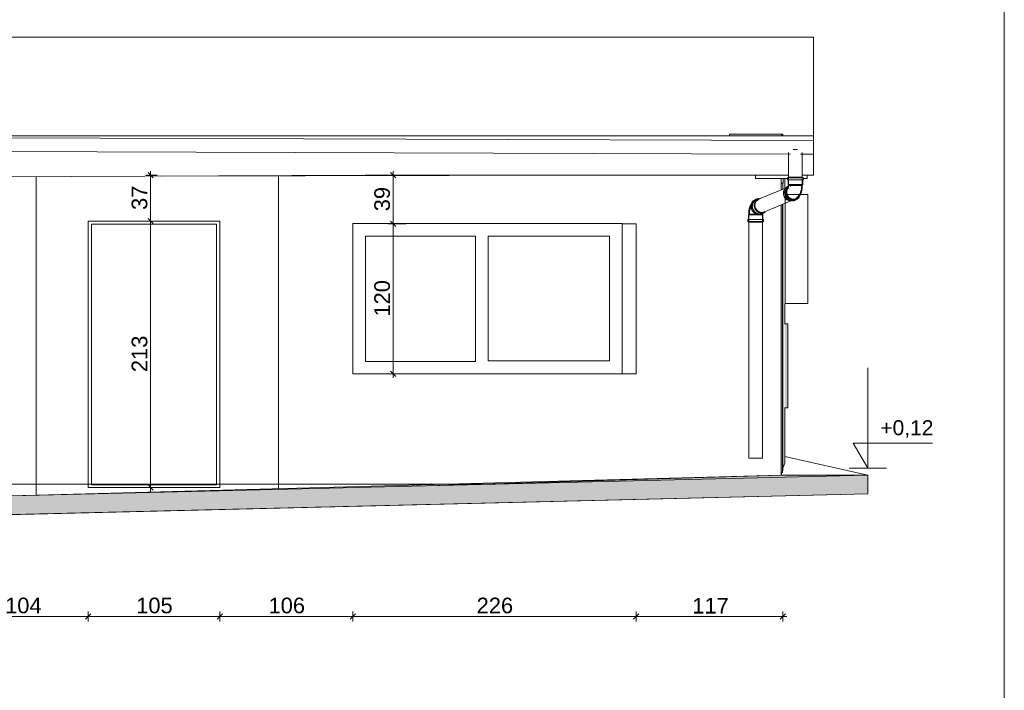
# Model space of a CAD drawing. Header units: millimetres. Extents: x -68772 to 137055, y -73300 to 19650.
# Tile 207 of 212: x 76167 to 84028, y 7076 to 12434. Entities that reach past the tile are written whole.
import ezdxf

# ---------------------------------------------------------------- set-up
doc = ezdxf.new("R2010")
doc.units = ezdxf.units.MM
doc.header["$MEASUREMENT"] = 0
doc.set_wipeout_variables(frame=1)
doc.linetypes.add('Wipeout_Contour', pattern=[1000, 0, -1000])
for name, color, linetype in [('Dimensions', 7, 'Continuous'), ('Doors', 7, 'Continuous'), ('Electrical Equipment', 7, 'Continuous'), ('Nowe_Sections', 7, 'Continuous'), ('Pipe Fittings', 7, 'Continuous')]:
    doc.layers.add(name, color=color, linetype=linetype)
for name, color, linetype, lineweight in [('Dimensions_Nr_pióra__7', 7, 'Continuous', 5), ('Doors_Nr_pióra__11', 11, 'Continuous', 18), ('Doors_Nr_pióra__7', 7, 'Continuous', 5), ('Ducts_Nr_pióra__6', 6, 'Continuous', 18), ('Electrical Equipment_Nr_pióra__12', 12, 'Continuous', 18), ('Electrical Equipment_Nr_pióra__7', 7, 'Continuous', 5), ('Floors_Nr_pióra__7', 7, 'Continuous', 5), ('Interior Edges_Nr_pióra__7', 7, 'Continuous', 5), ('Nowe_0_Nr_pióra__1', 7, 'Continuous', 18), ('Nowe_0_Nr_pióra__7', 7, 'Continuous', 5), ('Nowe_810-G Ogólne_Nr_pióra__1', 7, 'Continuous', 18), ('Nowe_Sections_Nr_pióra__7', 7, 'Continuous', 5), ('Nowe_Walls_Nr_pióra__7', 7, 'Continuous', 5), ('Pipe Fittings_Nr_pióra__7', 7, 'Continuous', 5), ('Pipes_Nr_pióra__7', 7, 'Continuous', 5), ('Spot Elevations_Nr_pióra__7', 7, 'Continuous', 5), ('Walls_Nr_pióra__7', 7, 'Continuous', 5)]:
    doc.layers.add(name, color=color, linetype=linetype, lineweight=lineweight)
doc.styles.add('GENERATED_STYLE_1', font='arial.ttf')
doc.styles.add('GENERATED_STYLE_3', font='arial.ttf')
doc.dimstyles.new('GENERATED_STYLE__5', dxfattribs={"dimtxt": 125, "dimasz": 40.305087, "dimexe": 0.18, "dimexo": 0.164042, "dimgap": 0.09, "dimtad": 1, "dimdec": 0, "dimlfac": 0.1, "dimzin": 0, "dimdsep": 46, "dimtxsty": 'GENERATED_STYLE_1', "dimblk": 'ARROWHEAD_6', "dimblk1": 'ARROWHEAD_6', "dimblk2": 'ARROWHEAD_6', "dimcen": 0.09, "dimclrd": 7, "dimclre": 7, "dimclrt": 7, "dimadec": 1, "dimazin": 0, "dimtfac": 1, "dimtdec": 4, "dimtmove": 0, "dimatfit": 3, "dimfxl": 0, "dimtolj": 1, "dimtzin": 0, "dimarcsym": 0})
doc.dimstyles.new('GENERATED_STYLE__7', dxfattribs={"dimtxt": 125, "dimasz": 40.305087, "dimexe": 0.18, "dimexo": 0.164042, "dimgap": 0.09, "dimtad": 1, "dimtih": 1, "dimtoh": 1, "dimdec": 0, "dimlfac": 0.1, "dimzin": 0, "dimdsep": 46, "dimtxsty": 'GENERATED_STYLE_1', "dimblk": 'ARROWHEAD_6', "dimblk1": 'ARROWHEAD_6', "dimblk2": 'ARROWHEAD_6', "dimcen": 0.09, "dimse1": 1, "dimse2": 1, "dimclrd": 7, "dimclre": 7, "dimclrt": 7, "dimadec": 1, "dimazin": 0, "dimtfac": 1, "dimtdec": 4, "dimtmove": 0, "dimatfit": 3, "dimfxl": 0, "dimtolj": 1, "dimtzin": 0, "dimarcsym": 0})

# ---------------------------------------------------------------- blocks, each defined once
blk = doc.blocks.new('Plumbing-Bend-Valsir-Triplus-Negative-01 - Standard-8962052-F1', base_point=(0, 0))
at = {"layer": 'Pipe Fittings_Nr_pióra__7', "color": 7, "linetype": 'Continuous', "lineweight": 5}
for p, q in [((32212.5, 2028.5), (32212.5, 2012.5)), ((32212.5, 2028.5), (32300.6, 2028.5)), ((32212.5, 2012.5), (32300.6, 2012.5)), ((32217.8, 2033.8), (32217.8, 2028.5)), ((32217.8, 2012.5), (32217.8, 1975.5)), ((32217.8, 1975.5), (32221.2, 1968.7)), ((32218.1, 2033.8), (32298.6, 2033.8)), ((32218.1, 1975.5), (32298.6, 1975.5)), ((32221, 1963.9), (32221.1, 1965.3)), ((32221.1, 1966.7), (32221.2, 1968.2)), ((32221.1, 1965.3), (32221.1, 1966.7)), ((32221.2, 1968.2), (32221.2, 1968.7)), ((32221.6, 1968.7), (32221.6, 1968.7)), ((32222, 1968.7), (32222.3, 1968.7)), ((32222.3, 1968.7), (32230.4, 1968.7)), ((32230.3, 1968.7), (32231.4, 1968.7)), ((32231.8, 1968.7), (32247.7, 1968.7)), ((32247.7, 1968.7), (32251.3, 1968.7)), ((32251.3, 1968.7), (32271.8, 1968.7)), ((32271.8, 1968.7), (32275.5, 1968.7)), ((32275.4, 1968.7), (32297.3, 1968.7)), ((32297.3, 1968.7), (32315.7, 1968.7)), ((32298.6, 2033.8), (32333.7, 2033.8)), ((32298.6, 1975.5), (32333.7, 1975.5)), ((32300.6, 2028.5), (32339.8, 2028.5)), ((32300.6, 2012.5), (32339.8, 2012.5)), ((32315.7, 1968.7), (32318.1, 1968.7)), ((32318.1, 1968.7), (32328.5, 1968.7)), ((32326.1, 1964.6), (32326.2, 1967.6)), ((32326.2, 1967.6), (32326.2, 1968.7)), ((32328.5, 1968.7), (32329, 1968.7)), ((32329.5, 1968.7), (32330.7, 1968.7)), ((32331.1, 1964.5), (32331.2, 1967.6)), ((32331.2, 1968.7), (32334.6, 1975.5)), ((32331.2, 1967.6), (32331.2, 1968.7)), ((32334.6, 2028.5), (32334.6, 2033.8)), ((32334.6, 1975.5), (32334.6, 2012.5)), ((32339.8, 2012.5), (32339.8, 2028.5)), ((32221, 1960.4), (32211.8, 1956.6)), ((32220.7, 1956.6), (32212.8, 1953.3)), ((32218.3, 1947.9), (32218.4, 1947.9)), ((32218.4, 1948.1), (32218.6, 1948.5)), ((32218.4, 1947.9), (32218.4, 1948.1)), ((32218.6, 1948.5), (32218.7, 1948.9)), ((32218.7, 1948.9), (32218.9, 1949.5)), ((32218.9, 1949.5), (32219.1, 1950.2)), ((32219.1, 1950.2), (32219.3, 1951)), ((32219.3, 1951), (32219.5, 1951.8)), ((32219.5, 1951.8), (32219.7, 1952.8)), ((32219.7, 1952.8), (32219.9, 1953.8)), ((32219.9, 1953.8), (32220.1, 1954.9)), ((32220.1, 1954.9), (32220.3, 1956)), ((32220.3, 1956), (32220.4, 1957.2)), ((32220.4, 1957.2), (32220.6, 1958.5)), ((32220.6, 1958.5), (32220.7, 1959.8)), ((32220.7, 1959.8), (32220.9, 1961.1)), ((32220.9, 1961.1), (32221, 1962.5)), ((32221, 1962.5), (32221, 1963.9)), ((32223, 1946.1), (32222.9, 1945.9)), ((32222.9, 1945.9), (32222.9, 1945.8)), ((32223.3, 1946.5), (32223, 1946.1)), ((32223.7, 1947.1), (32223.3, 1946.5)), ((32224.2, 1947.8), (32223.7, 1947.1)), ((32236.7, 1963.2), (32233.1, 1961.7)), ((32302.2, 1885.3), (32304.5, 1888.2)), ((32304.5, 1888.2), (32306.5, 1891.1)), ((32306.5, 1891.1), (32308.4, 1894)), ((32308.4, 1894), (32310.1, 1896.9)), ((32308.5, 1885.2), (32310.7, 1888.3)), ((32310.1, 1896.9), (32311.7, 1899.8)), ((32310.7, 1888.3), (32312.7, 1891.4)), ((32311.7, 1899.8), (32313.1, 1902.7)), ((32312.7, 1891.4), (32314.5, 1894.5)), ((32313.1, 1902.7), (32314.4, 1905.5)), ((32314.4, 1905.5), (32315.6, 1908.4)), ((32314.5, 1894.5), (32316.1, 1897.5)), ((32315.6, 1908.4), (32316.7, 1911.3)), ((32316.1, 1897.5), (32317.6, 1900.5)), ((32316.7, 1911.3), (32317.8, 1914.1)), ((32317.6, 1900.5), (32319, 1903.5)), ((32317.8, 1914.1), (32318.7, 1917)), ((32318.7, 1917), (32319.6, 1919.9)), ((32319, 1903.5), (32320.3, 1906.5)), ((32319.6, 1919.9), (32320.4, 1922.8)), ((32320.3, 1906.5), (32321.4, 1909.5)), ((32320.4, 1922.8), (32321.2, 1925.7)), ((32321.2, 1925.7), (32321.9, 1928.6)), ((32321.4, 1909.5), (32322.5, 1912.5)), ((32321.9, 1928.6), (32322.5, 1931.5)), ((32322.5, 1931.5), (32323.1, 1934.5)), ((32322.5, 1912.5), (32323.5, 1915.5)), ((32323.1, 1934.5), (32323.6, 1937.4)), ((32323.5, 1915.5), (32324.4, 1918.5)), ((32323.6, 1937.4), (32324.1, 1940.4)), ((32324.1, 1940.4), (32324.5, 1943.4)), ((32324.4, 1918.5), (32325.3, 1921.5)), ((32324.5, 1943.4), (32324.9, 1946.4)), ((32324.9, 1946.4), (32325.2, 1949.4)), ((32325.2, 1949.4), (32325.5, 1952.4)), ((32325.3, 1921.5), (32326, 1924.5)), ((32325.5, 1952.4), (32325.7, 1955.4)), ((32325.7, 1955.4), (32325.9, 1958.5)), ((32325.9, 1958.5), (32326, 1961.5)), ((32326, 1961.5), (32326.1, 1964.6)), ((32326, 1924.5), (32326.8, 1927.5)), ((32326.8, 1927.5), (32327.4, 1930.5)), ((32327.4, 1930.5), (32328, 1933.5)), ((32328, 1933.5), (32328.6, 1936.6)), ((32328.6, 1936.6), (32329, 1939.7)), ((32329, 1939.7), (32329.5, 1942.7)), ((32329.5, 1942.7), (32329.9, 1945.8)), ((32329.9, 1945.8), (32330.2, 1948.9)), ((32330.2, 1948.9), (32330.5, 1952)), ((32330.5, 1952), (32330.7, 1955.1)), ((32330.7, 1955.1), (32330.9, 1958.2)), ((32330.9, 1958.2), (32331, 1961.3)), ((32331, 1961.3), (32331.1, 1964.5)), ((32254.8, 1851.7), (32278.7, 1861.5)), ((32256.3, 1848.6), (32270.4, 1854.4)), ((32272.4, 1849.5), (32278.4, 1852.1)), ((32276.4, 1856.9), (32278.4, 1857.7)), ((32276.8, 1866.1), (32281.6, 1868.4)), ((32278.7, 1861.5), (32283.9, 1864)), ((32281.6, 1868.4), (32286, 1870.9)), ((32283.9, 1864), (32288.7, 1866.7)), ((32286, 1870.9), (32290, 1873.6)), ((32288.7, 1866.7), (32293, 1869.6)), ((32290, 1873.6), (32293.6, 1876.5)), ((32293, 1869.6), (32296.8, 1872.7)), ((32293.6, 1876.5), (32296.8, 1879.4)), ((32296.8, 1879.4), (32299.6, 1882.3)), ((32296.8, 1872.7), (32300.3, 1875.8)), ((32299.6, 1882.3), (32302.2, 1885.3)), ((32300.3, 1875.8), (32303.3, 1878.9)), ((32303.3, 1878.9), (32306, 1882.1)), ((32306, 1882.1), (32308.5, 1885.2))]:
    blk.add_line(p, q, dxfattribs=at)
for centre, major_axis, start_param, end_param in [((32248.1, 1908.4), (-24.3, 58.8), 0.046696, 2.78182), ((32234.1, 1902.6), (-22.3, 54), 0.227648, 2.78182), ((32254.2, 1910.9), (-24.3, 58.8), 0.181572, 2.78182), ((32254.2, 1910.9), (-22.3, 54), 0.264487, 2.78182), ((32256.2, 1911.7), (-22.3, 54), 0.322955, 2.78182), ((32256.2, 1911.7), (-21.1, 51.1), 0.410574, 2.328622), ((32257.7, 1912.4), (-21, 50.8), 0.503885, 2.78182), ((32257.7, 1912.4), (-21, 50.8), 0.974122, 1.018975), ((32257.7, 1912.4), (-21, 50.8), 1.403073, 1.448932), ((32257.7, 1912.4), (-21, 50.8), 0.49003, 0.579201), ((32257.7, 1912.4), (-21, 50.8), 0.443779, 0.49397), ((32254.2, 1910.9), (-24.3, 58.8), 2.78182, 3.969916), ((32257.7, 1912.4), (-21, 50.8), 1.842847, 1.919331), ((32256.2, 1911.7), (-21.1, 51.1), 2.333021, 2.54133), ((32257.7, 1912.4), (-21, 50.8), 2.307588, 2.375055), ((32234.1, 1902.6), (-22.3, 54), 2.78182, 2.951846), ((32256.2, 1911.7), (-21.1, 51.1), 2.558099, 2.78182), ((32248.1, 1908.4), (-24.3, 58.8), 2.78182, 3.174519), ((32254.2, 1910.9), (-22.3, 54), 2.78182, 3.230619), ((32256.2, 1911.7), (-21.1, 51.1), 2.78182, 3.032057), ((32256.2, 1911.7), (-22.3, 54), 2.78182, 3.708759), ((32257.7, 1912.4), (-21, 50.8), 2.78182, 3.305419), ((32256.2, 1911.7), (-21.1, 51.1), 3.083319, 3.248292), ((32257.7, 1912.4), (-21, 50.8), 3.103845, 3.256053)]:
    blk.add_ellipse(centre, major_axis=major_axis, ratio=0.911959, start_param=start_param, end_param=end_param, dxfattribs=at)
blk = doc.blocks.new('Plumbing-Bend-Valsir-Triplus-Negative-01 - Standard-V2-F1', base_point=(0, 0))
at = {"layer": 'Pipe Fittings_Nr_pióra__7', "color": 7, "linetype": 'Continuous', "lineweight": 5}
for p, q in [((31917.4, 1808.5), (31916, 1805.5)), ((31918.9, 1811.6), (31917.4, 1808.5)), ((31920.5, 1814.6), (31918.9, 1811.6)), ((31922.3, 1817.6), (31920.5, 1814.6)), ((31923.3, 1809.3), (31921.9, 1806.4)), ((31924.3, 1820.7), (31922.3, 1817.6)), ((31926.5, 1823.8), (31924.3, 1820.7)), ((31929, 1827), (31926.5, 1823.8)), ((31931.7, 1830.1), (31929, 1827)), ((31934.7, 1833.3), (31931.7, 1830.1)), ((31938.2, 1836.4), (31934.7, 1833.3)), ((31942, 1839.4), (31938.2, 1836.4)), ((31941.4, 1832.6), (31938.2, 1829.7)), ((31943, 1833.8), (31941.4, 1832.6)), ((31946.3, 1842.4), (31942, 1839.4)), ((31951.1, 1845.1), (31946.3, 1842.4)), ((31956.3, 1847.5), (31951.1, 1845.1)), ((31980.2, 1857.4), (31956.3, 1847.5)), ((31962.6, 1859.5), (31956.5, 1857)), ((31958.5, 1852.1), (31956.5, 1851.3)), ((31978.6, 1860.4), (31964.6, 1854.7)), ((31903.8, 1740.4), (31900.4, 1733.5)), ((31900.4, 1733.5), (31900.4, 1696.6)), ((31981.3, 1733.5), (31900.7, 1733.5)), ((31903.9, 1744.6), (31903.8, 1741.5)), ((31903.8, 1741.5), (31903.8, 1740.4)), ((31904, 1747.7), (31903.9, 1744.6)), ((31904.1, 1750.8), (31904, 1747.7)), ((31904.3, 1754), (31904.1, 1750.8)), ((31904.5, 1757.1), (31904.3, 1754)), ((31904.3, 1740.4), (31904.3, 1740.4)), ((31904.8, 1760.2), (31904.5, 1757.1)), ((31904.9, 1740.4), (31904.6, 1740.4)), ((31905.1, 1763.2), (31904.8, 1760.2)), ((31913, 1740.4), (31904.9, 1740.4)), ((31905.5, 1766.3), (31905.1, 1763.2)), ((31905.9, 1769.4), (31905.5, 1766.3)), ((31906.4, 1772.5), (31905.9, 1769.4)), ((31907, 1775.5), (31906.4, 1772.5)), ((31907.6, 1778.5), (31907, 1775.5)), ((31908.2, 1781.6), (31907.6, 1778.5)), ((31908.9, 1784.6), (31908.2, 1781.6)), ((31908.9, 1744.5), (31908.8, 1741.4)), ((31908.8, 1741.4), (31908.8, 1740.4)), ((31909.7, 1787.6), (31908.9, 1784.6)), ((31909, 1747.5), (31908.9, 1744.5)), ((31909.1, 1750.6), (31909, 1747.5)), ((31909.3, 1753.6), (31909.1, 1750.6)), ((31909.5, 1756.6), (31909.3, 1753.6)), ((31909.8, 1759.7), (31909.5, 1756.6)), ((31910.6, 1790.6), (31909.7, 1787.6)), ((31910.1, 1762.7), (31909.8, 1759.7)), ((31910.5, 1765.7), (31910.1, 1762.7)), ((31910.9, 1768.7), (31910.5, 1765.7)), ((31911.5, 1793.6), (31910.6, 1790.6)), ((31911.4, 1771.6), (31910.9, 1768.7)), ((31911.9, 1774.6), (31911.4, 1771.6)), ((31912.5, 1796.6), (31911.5, 1793.6)), ((31912.5, 1777.5), (31911.9, 1774.6)), ((31913.6, 1799.6), (31912.5, 1796.6)), ((31913.1, 1780.5), (31912.5, 1777.5)), ((31914, 1740.4), (31913, 1740.4)), ((31913.8, 1783.4), (31913.1, 1780.5)), ((31914.7, 1802.5), (31913.6, 1799.6)), ((31914.6, 1786.3), (31913.8, 1783.4)), ((31930.4, 1740.4), (31914.4, 1740.4)), ((31915.4, 1789.2), (31914.6, 1786.3)), ((31916, 1805.5), (31914.7, 1802.5)), ((31916.3, 1792.1), (31915.4, 1789.2)), ((31917.2, 1794.9), (31916.3, 1792.1)), ((31918.2, 1797.8), (31917.2, 1794.9)), ((31919.4, 1800.7), (31918.2, 1797.8)), ((31920.6, 1803.5), (31919.4, 1800.7)), ((31921.9, 1806.4), (31920.6, 1803.5)), ((31934.5, 1740.4), (31930.3, 1740.4)), ((31954.5, 1740.4), (31933.9, 1740.4)), ((31958.1, 1740.4), (31954.4, 1740.4)), ((31961.4, 1740.4), (31958.1, 1740.4)), ((32016.4, 1733.5), (31981.3, 1733.5)), ((31998.3, 1745.9), (32022.2, 1755.7)), ((32001.1, 1743.3), (32003.1, 1744.2)), ((32005.1, 1739.3), (32011.2, 1741.8)), ((32011.2, 1740.4), (32008, 1740.4)), ((32009.2, 1746.7), (32023.2, 1752.5)), ((32011.7, 1740.4), (32011, 1740.4)), ((32013.3, 1740.4), (32012.1, 1740.4)), ((32013.9, 1743.3), (32013.8, 1742.3)), ((32013.8, 1742.3), (32013.8, 1740.9)), ((32013.8, 1740.9), (32013.8, 1740.4)), ((32017.2, 1733.5), (32013.8, 1740.4)), ((32017.2, 1696.6), (32017.2, 1733.5)), ((31895.2, 1696.6), (31895.2, 1680.5)), ((31983.3, 1696.6), (31895.2, 1696.6)), ((31983.3, 1680.5), (31895.2, 1680.5)), ((31900.4, 1680.5), (31900.4, 1675.3)), ((31981.3, 1675.3), (31900.7, 1675.3)), ((32016.4, 1675.3), (31981.3, 1675.3)), ((32022.5, 1696.6), (31983.3, 1696.6)), ((32022.5, 1680.5), (31983.3, 1680.5)), ((32017.2, 1675.3), (32017.2, 1680.5)), ((32022.5, 1680.5), (32022.5, 1696.6))]:
    blk.add_line(p, q, dxfattribs=at)
for centre, major_axis, start_param, end_param in [((31980.8, 1798.2), (-24.3, 58.8), 6.283176, 9.065013), ((31986.9, 1800.7), (-24.3, 58.8), 5.92342, 9.065013), ((31986.9, 1800.7), (-22.3, 54), 6.260913, 9.065013), ((32000.9, 1806.4), (-22.3, 54), 5.928534, 9.065013), ((32003.5, 1807.5), (-21, 50.8), 0.973122, 1.018982), ((32003.5, 1807.5), (-21, 50.8), 0.502724, 0.579208), ((32003.5, 1807.5), (-21, 50.8), 0.047, 0.122159), ((31986.9, 1800.7), (-24.3, 58.8), 5.812138, 5.92342), ((32003.5, 1807.5), (-21, 50.8), 1.40308, 1.44894), ((32003.5, 1807.5), (-21, 50.8), 1.842854, 1.919338), ((32003.5, 1807.5), (-21, 50.8), 2.307595, 2.375062), ((31980.8, 1798.2), (-24.3, 58.8), 2.781827, 3.174526), ((31986.9, 1800.7), (-22.3, 54), 2.781827, 3.230626), ((31986.9, 1800.7), (-24.3, 58.8), 2.781827, 3.629029), ((32000.9, 1806.4), (-22.3, 54), 2.781827, 3.422848)]:
    blk.add_ellipse(centre, major_axis=major_axis, ratio=0.911958, start_param=start_param, end_param=end_param, dxfattribs=at)
blk = doc.blocks.new('Дверь_порог_муляж - Дверь-8966037-F1')
at = {"layer": 'Doors_Nr_pióra__11', "linetype": 'Continuous', "lineweight": 18}
for points in [[(32171.8, -325), (32171.8, 1817.7), (32166.8, 1815.7), (32166.8, -325)], [(32172, 1817.8), (32172, -285), (32176.5, -285), (32176.5, 1819.6)], [(32176.5, -310), (32176.7, -309.2), (32176.5, 376.9)], [(32173.1, -325), (32176.5, -310), (32176.5, -285), (32172, -285), (32172, -325)]]:
    blk.add_hatch(color=11, dxfattribs=at).paths.add_polyline_path(points)
at = {"layer": 'Doors_Nr_pióra__7', "color": 7, "linetype": 'Continuous', "lineweight": 5}
for p, q in [((32171.8, 1817.7), (32171.8, -325)), ((32172, 1817.8), (32172, -285)), ((32172, -325), (32172, 1817.8)), ((32176.5, -285), (32176.5, 1819.6)), ((32176.5, 1819.6), (32176.5, -310)), ((32176.7, -309.2), (32176.7, 1819.7)), ((32172, -285), (32176.5, -285)), ((32172, -285), (32176.5, -285)), ((32172, -325), (32172, -285)), ((32176.5, -310), (32176.5, -285)), ((32166.8, -325), (32171.8, -325)), ((32171.8, -325), (32172, -325)), ((32173.1, -325), (32172, -325))]:
    blk.add_line(p, q, dxfattribs=at)
blk = doc.blocks.new('Оборудование - Оборудование-8966174-F1')
at = {"layer": 'Electrical Equipment_Nr_pióra__12', "linetype": 'Continuous', "lineweight": 18}
blk.add_hatch(color=12, dxfattribs=at).paths.add_polyline_path([(32214.6, 193.3), (32214.6, 863.5), (32189.6, 863.5), (32189.6, 193.3)])
at = {"layer": 'Electrical Equipment_Nr_pióra__7', "color": 7, "linetype": 'Continuous', "lineweight": 5}
for p, q in [((32189.6, 863.5), (32214.6, 863.5)), ((32214.6, 863.5), (32214.6, 193.3)), ((32189.6, 193.3), (32214.6, 193.3))]:
    blk.add_line(p, q, dxfattribs=at)
blk = doc.blocks.new('*D692')
at = {"layer": 'Dimensions_Nr_pióra__7', "color": 7, "linetype": 'Continuous', "lineweight": 5}
for p, q in [((75671.1, 7625.3), (75671.1, 7704.8)), ((76714.4, 7625.3), (76714.4, 7704.8)), ((75692.4, 7686.3), (75649.9, 7643.8)), ((75671.1, 7665), (76714.4, 7665)), ((76735.6, 7686.3), (76693.2, 7643.8))]:
    blk.add_line(p, q, dxfattribs=at)
at = {"color": 254, "linetype": 'Wipeout_Contour', "lineweight": 0, "ltscale": 306344.829232}
blk.add_wipeout([(76050.5, 7690), (76335.1, 7690), (76335.1, 7815), (76050.5, 7815)], dxfattribs=at).dxf.layer = 'Dimensions'
at = {"layer": 'Dimensions_Nr_pióra__7', "color": 7, "lineweight": 5, "insert": (76050.5, 7690), "char_height": 125, "attachment_point": 7, "style": 'GENERATED_STYLE_1'}
blk.add_mtext('\\A1;104', dxfattribs=at)
blk = doc.blocks.new('ARROWHEAD_6')
at = {"color": 0, "linetype": 'Continuous', "lineweight": 0}
for p, q in [((0, 0), (-1, 0)), ((-0.5, -0.5), (0.5, 0.5))]:
    blk.add_line(p, q, dxfattribs=at)
blk = doc.blocks.new('*D693')
at = {"layer": 'Dimensions_Nr_pióra__7', "color": 7, "linetype": 'Continuous', "lineweight": 5}
for p, q in [((76714.4, 7625.3), (76714.4, 7704.8)), ((77764.4, 7625.3), (77764.4, 7704.8)), ((76735.6, 7686.3), (76693.2, 7643.8)), ((76714.4, 7665), (77764.4, 7665)), ((77785.6, 7686.3), (77743.2, 7643.8))]:
    blk.add_line(p, q, dxfattribs=at)
at = {"color": 254, "linetype": 'Wipeout_Contour', "lineweight": 0, "ltscale": 310510.145542}
blk.add_wipeout([(77097.1, 7690), (77381.7, 7690), (77381.7, 7815), (77097.1, 7815)], dxfattribs=at).dxf.layer = 'Dimensions'
at = {"layer": 'Dimensions_Nr_pióra__7', "color": 7, "lineweight": 5, "insert": (77097.1, 7690), "char_height": 125, "attachment_point": 7, "style": 'GENERATED_STYLE_1'}
blk.add_mtext('\\A1;105', dxfattribs=at)
blk = doc.blocks.new('*D694')
at = {"layer": 'Dimensions_Nr_pióra__7', "color": 7, "linetype": 'Continuous', "lineweight": 5}
for p, q in [((77764.4, 7625.3), (77764.4, 7704.8)), ((78827.3, 7625.3), (78827.3, 7704.8)), ((77785.6, 7686.3), (77743.2, 7643.8)), ((77764.4, 7665), (78827.3, 7665)), ((78848.5, 7686.3), (78806.1, 7643.8))]:
    blk.add_line(p, q, dxfattribs=at)
at = {"color": 254, "linetype": 'Wipeout_Contour', "lineweight": 0, "ltscale": 314715.033827}
blk.add_wipeout([(78153.6, 7690), (78438.1, 7690), (78438.1, 7815), (78153.6, 7815)], dxfattribs=at).dxf.layer = 'Dimensions'
at = {"layer": 'Dimensions_Nr_pióra__7', "color": 7, "lineweight": 5, "insert": (78153.6, 7690), "char_height": 125, "attachment_point": 7, "style": 'GENERATED_STYLE_1'}
blk.add_mtext('\\A1;106', dxfattribs=at)
blk = doc.blocks.new('*D695')
at = {"layer": 'Dimensions_Nr_pióra__7', "color": 7, "linetype": 'Continuous', "lineweight": 5}
for p, q in [((78827.3, 7625.3), (78827.3, 7704.8)), ((81087.8, 7625.3), (81087.8, 7704.8)), ((78848.5, 7686.3), (78806.1, 7643.8)), ((78827.3, 7665), (81087.8, 7665)), ((81109, 7686.3), (81066.5, 7643.8))]:
    blk.add_line(p, q, dxfattribs=at)
at = {"color": 254, "linetype": 'Wipeout_Contour', "lineweight": 0, "ltscale": 321330.042289}
blk.add_wipeout([(79815.2, 7690), (80099.8, 7690), (80099.8, 7815), (79815.2, 7815)], dxfattribs=at).dxf.layer = 'Dimensions'
at = {"layer": 'Dimensions_Nr_pióra__7', "color": 7, "lineweight": 5, "insert": (79815.2, 7690), "char_height": 125, "attachment_point": 7, "style": 'GENERATED_STYLE_1'}
blk.add_mtext('\\A1;226', dxfattribs=at)
blk = doc.blocks.new('*D696')
at = {"layer": 'Dimensions_Nr_pióra__7', "color": 7, "linetype": 'Continuous', "lineweight": 5}
for p, q in [((81087.8, 7625.3), (81087.8, 7704.8)), ((82258.6, 7625.3), (82258.6, 7704.8)), ((81109, 7686.3), (81066.5, 7643.8)), ((81087.8, 7665), (82258.6, 7665)), ((82237.4, 7643.8), (82279.8, 7686.3)), ((82258.6, 7665), (82290.4, 7665))]:
    blk.add_line(p, q, dxfattribs=at)
at = {"color": 254, "linetype": 'Wipeout_Contour', "lineweight": 0, "ltscale": 328161.247858}
blk.add_wipeout([(81537.2, 7690), (81809.2, 7690), (81809.2, 7815), (81537.2, 7815)], dxfattribs=at).dxf.layer = 'Dimensions'
at = {"layer": 'Dimensions_Nr_pióra__7', "color": 7, "lineweight": 5, "insert": (81537.2, 7690), "char_height": 125, "attachment_point": 7, "style": 'GENERATED_STYLE_1'}
blk.add_mtext('\\A1;117', dxfattribs=at)
blk = doc.blocks.new('*D704')
at = {"layer": 'Dimensions_Nr_pióra__7', "color": 7, "linetype": 'Continuous', "lineweight": 5}
for p, q in [((77265.5, 10826), (77172.8, 10826)), ((77191.4, 10847.2), (77233.8, 10804.8)), ((77212.6, 8696), (77212.6, 10826)), ((77265.5, 8696), (77172.8, 8696)), ((77191.4, 8717.2), (77233.8, 8674.8)), ((77212.6, 8664.2), (77212.6, 8696))]:
    blk.add_line(p, q, dxfattribs=at)
at = {"color": 254, "linetype": 'Wipeout_Contour', "lineweight": 0, "ltscale": 310961.909295}
blk.add_wipeout([(77187.6, 9618.7), (77187.6, 9903.3), (77062.6, 9903.3), (77062.6, 9618.7)], dxfattribs=at).dxf.layer = 'Dimensions'
at = {"layer": 'Dimensions_Nr_pióra__7', "color": 7, "lineweight": 5, "insert": (77187.6, 9618.7), "char_height": 125, "attachment_point": 7, "rotation": 90, "style": 'GENERATED_STYLE_1'}
blk.add_mtext('\\A1;213', dxfattribs=at)
blk = doc.blocks.new('*D705')
at = {"layer": 'Dimensions_Nr_pióra__7', "color": 7, "linetype": 'Continuous', "lineweight": 5}
for p, q in [((77265.5, 11192.5), (77172.8, 11192.5)), ((77233.8, 11171.3), (77191.4, 11213.7)), ((77212.6, 11192.5), (77212.6, 11224.3)), ((77212.6, 10826), (77212.6, 11192.5)), ((77265.5, 10826), (77172.8, 10826)), ((77191.4, 10847.2), (77233.8, 10804.8))]:
    blk.add_line(p, q, dxfattribs=at)
at = {"color": 254, "linetype": 'Wipeout_Contour', "lineweight": 0, "ltscale": 311627.910666}
blk.add_wipeout([(77187.6, 10914.4), (77187.6, 11104.1), (77062.6, 11104.1), (77062.6, 10914.4)], dxfattribs=at).dxf.layer = 'Dimensions'
at = {"layer": 'Dimensions_Nr_pióra__7', "color": 7, "lineweight": 5, "insert": (77187.6, 10914.4), "char_height": 125, "attachment_point": 7, "rotation": 90, "style": 'GENERATED_STYLE_1'}
blk.add_mtext('\\A1;37', dxfattribs=at)
blk = doc.blocks.new('*D706')
at = {"layer": 'Dimensions_Nr_pióra__7', "color": 7, "linetype": 'Continuous', "lineweight": 5}
for p, q in [((79251.1, 10804.3), (79109.7, 10804.3)), ((79128.3, 10825.6), (79170.7, 10783.1)), ((79149.5, 9605), (79149.5, 10804.3)), ((79202.3, 9605), (79109.7, 9605)), ((79128.3, 9626.2), (79170.7, 9583.8)), ((79149.5, 9573.2), (79149.5, 9605))]:
    blk.add_line(p, q, dxfattribs=at)
at = {"color": 254, "linetype": 'Wipeout_Contour', "lineweight": 0, "ltscale": 318871.744328}
blk.add_wipeout([(79124.5, 10062.4), (79124.5, 10347), (78999.5, 10347), (78999.5, 10062.4)], dxfattribs=at).dxf.layer = 'Dimensions'
at = {"layer": 'Dimensions_Nr_pióra__7', "color": 7, "lineweight": 5, "insert": (79124.5, 10062.4), "char_height": 125, "attachment_point": 7, "rotation": 90, "style": 'GENERATED_STYLE_1'}
blk.add_mtext('\\A1;120', dxfattribs=at)
blk = doc.blocks.new('*D707')
at = {"layer": 'Dimensions_Nr_pióra__7', "color": 7, "linetype": 'Continuous', "lineweight": 5}
for p, q in [((79202.3, 11192.5), (79109.7, 11192.5)), ((79170.7, 11171.3), (79128.3, 11213.7)), ((79149.5, 11192.5), (79149.5, 11224.3)), ((79149.5, 10804.3), (79149.5, 11192.5)), ((79251.1, 10804.3), (79109.7, 10804.3)), ((79128.3, 10825.6), (79170.7, 10783.1))]:
    blk.add_line(p, q, dxfattribs=at)
at = {"color": 254, "linetype": 'Wipeout_Contour', "lineweight": 0, "ltscale": 319293.430415}
blk.add_wipeout([(79124.5, 10903.6), (79124.5, 11093.3), (78999.5, 11093.3), (78999.5, 10903.6)], dxfattribs=at).dxf.layer = 'Dimensions'
at = {"layer": 'Dimensions_Nr_pióra__7', "color": 7, "lineweight": 5, "insert": (79124.5, 10903.6), "char_height": 125, "attachment_point": 7, "rotation": 90, "style": 'GENERATED_STYLE_1'}
blk.add_mtext('\\A1;39', dxfattribs=at)
blk = doc.blocks.new('Wymiary_29', base_point=(82938.1, 8852.2))
at = {"layer": 'Nowe_Sections_Nr_pióra__7', "color": 7, "linetype": 'Continuous', "lineweight": 5}
for p, q in [((82938.1, 8852.2), (82938.1, 9652.2)), ((82938.1, 8852.2), (82822.1, 9052.2)), ((82822.1, 9052.2), (82938.1, 9052.2)), ((82938.1, 9052.2), (83453.9, 9052.2)), ((82938.1, 8852.2), (82788.1, 8852.2)), ((82938.1, 8852.2), (83088.1, 8852.2))]:
    blk.add_line(p, q, dxfattribs=at)
at = {"color": 254, "linetype": 'Wipeout_Contour', "lineweight": 0, "ltscale": 334990.316763}
blk.add_wipeout([(83038.1, 9092.2), (83453.9, 9092.2), (83453.9, 9212.2), (83038.1, 9212.2)], dxfattribs=at).dxf.layer = 'Nowe_Sections'
at = {"layer": 'Nowe_Sections_Nr_pióra__7', "color": 7, "lineweight": 5, "insert": (83038.1, 9092.2), "char_height": 120, "attachment_point": 7, "style": 'GENERATED_STYLE_3'}
blk.add_mtext('\\A1;+0,12', dxfattribs=at)

msp = doc.modelspace()

# ---------------------------------------------------------------- hatches: boundary and pattern name
at = {"layer": 'Nowe_0_Nr_pióra__1', "linetype": 'Continuous', "lineweight": 18}
msp.add_hatch(color=7, dxfattribs=at).paths.add_polyline_path([(62138.1, 8146), (72638.1, 8546), (76299.3, 8634.9), (82247.6, 8796), (82938.1, 8796), (82938.1, 8646), (76065.4, 8479.2), (72638.1, 8396), (62138.1, 7996)])

# ---------------------------------------------------------------- linework, layer by layer
at = {"layer": 'Ducts_Nr_pióra__6', "color": 6, "linetype": 'Continuous', "lineweight": 18}
for p in [(82263.1, 11165.6), (82250.6, 11128)]:
    msp.add_line(p, (82263.1, 11128), dxfattribs=at)
at = {"layer": 'Floors_Nr_pióra__7', "color": 7, "linetype": 'Continuous', "lineweight": 5}
for p, q in [((77295.8, 11185.2), (80745.5, 11192.5)), ((82938.1, 8796), (72638.1, 8546)), ((82938.1, 8796), (82938.1, 8646)), ((72638.1, 8396), (82938.1, 8646))]:
    msp.add_line(p, q, dxfattribs=at)
at = {"layer": 'Interior Edges_Nr_pióra__7', "color": 7, "linetype": 'Continuous', "lineweight": 5}
for q in [(82276.7, 8943.5), (82247.6, 8796)]:
    msp.add_line((82938.1, 8796), q, dxfattribs=at)
at = {"layer": 'Nowe_0_Nr_pióra__1', "color": 7, "linetype": 'Continuous', "lineweight": 18, "flags": 128}
msp.add_lwpolyline([(62138.1, 8146), (72638.1, 8546), (76299.3, 8634.9), (82247.6, 8796), (82938.1, 8796), (82938.1, 8646), (76065.4, 8479.2), (72638.1, 8396), (62138.1, 7996)], close=True, dxfattribs=at)
at = {"layer": 'Nowe_0_Nr_pióra__7', "color": 7, "linetype": 'Continuous', "lineweight": 5}
msp.add_line((84028, -4097.1), (84028, 18249.8), dxfattribs=at)
at = {"layer": 'Nowe_810-G Ogólne_Nr_pióra__1', "color": 7, "linetype": 'Continuous', "lineweight": 18}
msp.add_line((79876.5, 8723.9), (73156.8, 8723.9), dxfattribs=at)
at = {"layer": 'Nowe_Walls_Nr_pióra__7', "color": 7, "linetype": 'Continuous', "lineweight": 5}
for p, q in [((82503.6, 11358.7), (82503.6, 11507.4)), ((82503.6, 11507.4), (82503.6, 11192.5)), ((82279.4, 10166.4), (82279.4, 11037)), ((82279.4, 11037), (82458.6, 11037)), ((82458.6, 11037), (82458.6, 10166.4)), ((76714.4, 10826), (77764.4, 10826)), ((76714.4, 8696), (76714.4, 10826)), ((76741.3, 10800.8), (77739.5, 10800.8)), ((76741.3, 8717.6), (76741.3, 10800.8)), ((77739.5, 10800.8), (77739.5, 8717.6)), ((77764.4, 10826), (77764.4, 8696)), ((78827.4, 10805), (80977.4, 10805)), ((78827.4, 9605), (78827.4, 10805)), ((80977.4, 10805), (80977.4, 9605)), ((79806.9, 10704.3), (78928.7, 10704.3)), ((78928.7, 10704.3), (78928.7, 9703)), ((79806.9, 9703), (79806.9, 10704.3)), ((79907.2, 9707.8), (79907.2, 10705.8)), ((79907.2, 10705.8), (80875.3, 10705.8)), ((80875.3, 10705.8), (80875.3, 9707.8)), ((82458.6, 10166.4), (82279.4, 10166.4)), ((78928.7, 9703), (79806.9, 9703)), ((80875.3, 9707.8), (79907.2, 9707.8)), ((80977.4, 9605), (78827.4, 9605)), ((77764.4, 8696), (76714.4, 8696)), ((77739.5, 8717.6), (76741.3, 8717.6))]:
    msp.add_line(p, q, dxfattribs=at)
at = {"layer": 'Pipes_Nr_pióra__7', "color": 7, "linetype": 'Continuous', "lineweight": 5}
for p, q in [((82504, 11468.7), (72850.2, 11501)), ((72849.8, 11391), (82320.2, 11359.3)), ((82305.1, 11374.3), (82305.1, 11115.9)), ((82342.6, 11396), (82377, 11396)), ((82399.7, 11359.1), (82503.6, 11358.7)), ((82415.1, 11115.9), (82415.1, 11373.4)), ((82294.5, 11093.4), (82066.5, 10999.4)), ((82108.4, 10897.7), (82336.4, 10991.7)), ((81987.8, 10875.3), (81987.8, 8930.1)), ((82097.8, 8930.1), (82097.8, 10875.3)), ((82097.8, 8930.1), (81987.8, 8930.1))]:
    msp.add_line(p, q, dxfattribs=at)
for centre, major_axis, ratio, start_param, end_param in [((82503.8, 11413.7), (0.2, 55), 0.006034, 1.570817, 3.141593), ((82503.8, 11413.7), (0.2, 55), 0.006034, 3.141613, 4.712409), ((82503.8, 11413.7), (0.2, 55), 0.006034, 4.712409, 6.283185), ((82315.4, 11042.6), (-21, 50.8), 0.911957, 1.077921, 1.21104), ((82315.4, 11042.6), (-21, 50.8), 0.911957, 1.21104, 1.344159), ((82315.4, 11042.6), (-21, 50.8), 0.911957, 1.472839, 1.822525), ((82315.4, 11042.6), (-21, 50.8), 0.911957, 0.687441, 0.700982), ((82087.5, 10948.6), (-21, 50.8), 0.911957, 6.185228, 7.494225), ((82087.5, 10948.6), (-21, 50.8), 0.911957, 1.21104, 2.781836), ((82315.4, 11042.6), (-21, 50.8), 0.911957, 1.968491, 2.258237), ((82087.5, 10948.6), (-21, 50.8), 0.911957, 2.781836, 3.199483)]:
    msp.add_ellipse(centre, major_axis=major_axis, ratio=ratio, start_param=start_param, end_param=end_param, dxfattribs=at)
at = {"layer": 'Spot Elevations_Nr_pióra__7', "color": 7, "linetype": 'Continuous', "lineweight": 5}
msp.add_line((82255.8, 8816), (82257, 8816), dxfattribs=at)
at = {"layer": 'Walls_Nr_pióra__7', "color": 7, "linetype": 'Continuous', "lineweight": 5}
for p, q in [((82503.5, 12296), (73840.3, 12296)), ((82503.6, 11507.4), (82503.5, 12296)), ((82395.6, 11506.2), (72885.6, 11506.2)), ((81834.5, 11506.2), (81834.5, 11518.6)), ((81834.5, 11518.6), (82258.6, 11518.6)), ((82249.5, 11518.6), (82249.5, 11506.2)), ((82258.6, 11506.2), (82258.6, 11518.6)), ((82395.6, 11506.2), (82395.6, 11507.4)), ((82503.6, 11507.4), (82395.6, 11507.4)), ((72885.6, 11165.3), (78924.2, 11192.5)), ((76299.3, 8634.9), (76299.3, 11180.7)), ((76299.3, 11180.7), (76299.3, 8634.9)), ((78233.4, 8681.8), (78233.4, 11187.2)), ((78233.4, 11187.2), (78233.4, 8681.8)), ((78924.2, 11192.5), (82305.1, 11192.5)), ((82040.9, 11165.8), (82040.9, 11192.5)), ((82296.5, 11165.8), (82040.9, 11165.8)), ((82247.5, 11073.8), (82247.5, 11165.8)), ((82276.1, 11085.6), (82276.1, 11165.8)), ((82415.1, 11192.5), (82503.6, 11192.5)), ((82423.8, 11165.8), (82453, 11165.8)), ((82453, 11165.8), (82453, 11192.5)), ((82258.6, 11078.4), (82258.6, 11128)), ((82258.6, 11128), (82258.6, 11078.4)), ((82247.5, 8795.2), (82247.5, 10955.4)), ((76714.4, 10826), (77764.4, 10826)), ((76714.4, 8696), (76714.4, 10826)), ((77764.4, 10826), (77764.4, 8696)), ((78827.3, 10805), (80977.3, 10805)), ((78827.3, 9605), (78827.3, 10805)), ((78827.4, 10805), (78827.4, 9605)), ((80977.3, 10805), (80977.3, 10804.3)), ((80977.3, 10804.3), (81087.8, 10804.3)), ((80977.4, 9605), (80977.4, 10804.3)), ((81087.8, 10804.3), (81087.8, 9605)), ((82276.1, 10004.5), (82276.1, 10166.4)), ((81087.8, 9605), (78827.3, 9605)), ((82276.1, 8892.5), (82276.1, 9334.3)), ((82260.6, 8850.5), (82276.1, 8892.5)), ((82247.6, 8796), (82252.1, 8816)), ((79506, 8712.7), (82247.5, 8795.2)), ((82247.5, 8795.2), (82247.6, 8796)), ((77764.4, 8696), (76714.4, 8696))]:
    msp.add_line(p, q, dxfattribs=at)

# ---------------------------------------------------------------- block references
at = {"layer": 'Doors', "color": 7, "linetype": 'Continuous', "lineweight": 5, "zscale": 1000}
msp.add_blockref('Дверь_порог_муляж - Дверь-8966037-F1', (50084, 9141.1), dxfattribs=at)
at = {"layer": 'Electrical Equipment', "color": 7, "linetype": 'Continuous', "lineweight": 5, "zscale": 1000}
msp.add_blockref('Оборудование - Оборудование-8966174-F1', (50084, 9141.1), dxfattribs=at)
at = {"layer": 'Pipe Fittings', "color": 7, "linetype": 'Continuous', "lineweight": 5, "zscale": 1000}
for name in ['Plumbing-Bend-Valsir-Triplus-Negative-01 - Standard-8962052-F1', 'Plumbing-Bend-Valsir-Triplus-Negative-01 - Standard-V2-F1']:
    msp.add_blockref(name, (50084, 9141.1), dxfattribs=at)

# ---------------------------------------------------------------- next in the draw order: block references
at = {"layer": 'Nowe_Sections', "color": 7, "linetype": 'Continuous', "lineweight": 5}
msp.add_blockref('Wymiary_29', (82938.1, 8852.2), dxfattribs=at)

# ---------------------------------------------------------------- next in the draw order: dimensions: what is measured, and where the dimension line sits
at = {"layer": 'Dimensions', "color": 7, "linetype": 'Continuous', "lineweight": 5}
dim = msp.add_linear_dim(base=(76714.4, 7665), p1=(75671.1, 9748.4), p2=(76714.4, 9748.4), dimstyle='GENERATED_STYLE__7', dxfattribs=at)
dim.commit()
dim.dimension.update_dxf_attribs({"geometry": '*D692', "text_midpoint": (76193.4, 7752.5), "dimtype": 160})

# ---------------------------------------------------------------- next in the draw order: dimensions: what is measured, and where the dimension line sits
dim = msp.add_linear_dim(base=(77764.4, 7665), p1=(76714.4, 9748.4), p2=(77764.4, 9748.4), dimstyle='GENERATED_STYLE__7', dxfattribs=at)
dim.commit()
dim.dimension.update_dxf_attribs({"geometry": '*D693', "text_midpoint": (77240.1, 7752.5), "dimtype": 160})

# ---------------------------------------------------------------- next in the draw order: dimensions: what is measured, and where the dimension line sits
dim = msp.add_linear_dim(base=(77212.6, 10826), p1=(77265.7, 8696), p2=(77265.7, 10826), angle=90, dimstyle='GENERATED_STYLE__5', dxfattribs=at)
dim.commit()
dim.dimension.update_dxf_attribs({"geometry": '*D704', "text_midpoint": (77125.1, 9761.7), "dimtype": 160, "text_rotation": 90})
dim = msp.add_linear_dim(base=(78827.3, 7665), p1=(77764.4, 9748.4), p2=(78827.3, 9748.4), dimstyle='GENERATED_STYLE__7', dxfattribs=at)
dim.commit()
dim.dimension.update_dxf_attribs({"geometry": '*D694', "text_midpoint": (78296.5, 7752.5), "dimtype": 160})

# ---------------------------------------------------------------- next in the draw order: dimensions: what is measured, and where the dimension line sits
dim = msp.add_linear_dim(base=(77212.6, 11192.5), p1=(77265.7, 10826), p2=(77265.7, 11192.5), angle=90, dimstyle='GENERATED_STYLE__5', dxfattribs=at)
dim.commit()
dim.dimension.update_dxf_attribs({"geometry": '*D705', "text_midpoint": (77125.1, 11009.7), "dimtype": 160, "text_rotation": 90})
dim = msp.add_linear_dim(base=(81087.8, 7665), p1=(78827.3, 9748.4), p2=(81087.8, 9748.4), dimstyle='GENERATED_STYLE__7', dxfattribs=at)
dim.commit()
dim.dimension.update_dxf_attribs({"geometry": '*D695', "text_midpoint": (79958.2, 7752.5), "dimtype": 160})

# ---------------------------------------------------------------- next in the draw order: dimensions: what is measured, and where the dimension line sits
dim = msp.add_linear_dim(base=(79149.5, 10804.3), p1=(79202.5, 9605), p2=(79251.3, 10804.3), angle=90, dimstyle='GENERATED_STYLE__5', dxfattribs=at)
dim.commit()
dim.dimension.update_dxf_attribs({"geometry": '*D706', "text_midpoint": (79062, 10205.3), "dimtype": 160, "text_rotation": 90})
dim = msp.add_linear_dim(base=(82258.6, 7665), p1=(81087.8, 9748.4), p2=(82258.6, 9748.4), dimstyle='GENERATED_STYLE__7', dxfattribs=at)
dim.commit()
dim.dimension.update_dxf_attribs({"geometry": '*D696', "text_midpoint": (81680.1, 7752.5), "dimtype": 160})

# ---------------------------------------------------------------- next in the draw order: dimensions: what is measured, and where the dimension line sits
dim = msp.add_linear_dim(base=(79149.5, 11192.5), p1=(79251.3, 10804.3), p2=(79202.5, 11192.5), angle=90, dimstyle='GENERATED_STYLE__5', dxfattribs=at)
dim.commit()
dim.dimension.update_dxf_attribs({"geometry": '*D707', "text_midpoint": (79062, 10998.9), "dimtype": 160, "text_rotation": 90})

doc.saveas('drawing.dxf')
